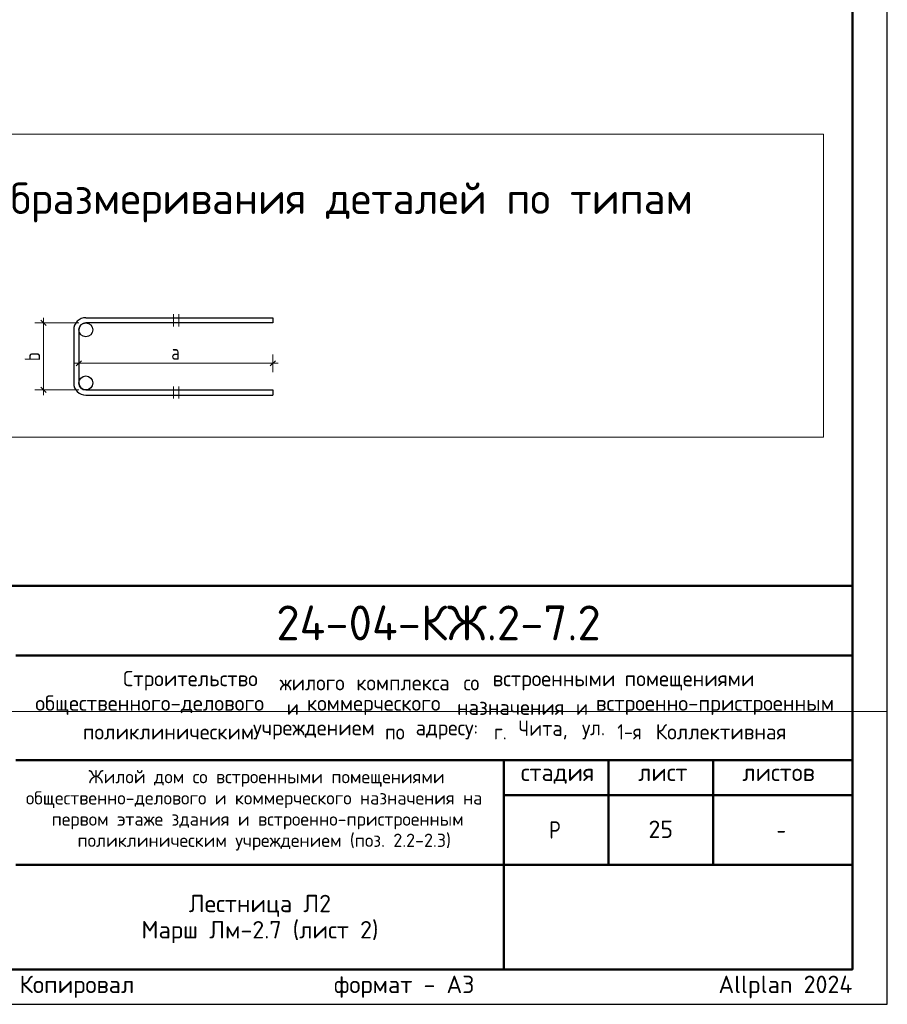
# Model space of a CAD drawing. Header units: millimetres. Extents: x 0 to 21000, y -5 to 14855.
# Tile 15 of 24: x 14777 to 21000, y 0 to 7060. Entities that reach past the tile are written whole.
import ezdxf

# ---------------------------------------------------------------- set-up
doc = ezdxf.new("R2010")
doc.units = ezdxf.units.MM
doc.layers.add('Standard', color=7, linetype='Continuous', lineweight=25)
doc.layers.add('Надписи', color=7, linetype='Continuous', lineweight=25)
doc.styles.add('ISOCPEUR', font='txt')

msp = doc.modelspace()

# ---------------------------------------------------------------- linework, layer by layer
at = {"layer": 'Standard', "color": 7, "linetype": 'Continuous', "lineweight": 13, "transparency": 33554687}
for p, q in [((15881, 4948.1), (15881, 4860.6)), ((15918.5, 4860.6), (15918.5, 4948.1)), ((14948.2, 4885.6), (14885.7, 4885.6)), ((14948.2, 4885.6), (14948.2, 4923.1)), ((14948.2, 4885.6), (15010.7, 4885.6)), ((14948.2, 4885.6), (15201.7, 4885.6)), ((15201.7, 4596), (15164.2, 4596)), ((15201.7, 4596), (15201.7, 4658.5)), ((15201.7, 4596), (15201.7, 4533.5)), ((15201.7, 4596), (16592.2, 4596)), ((16592.2, 4596), (16592.2, 4658.5)), ((16592.2, 4596), (16592.2, 4533.5)), ((16592.2, 4596), (16629.7, 4596)), ((14948.2, 4405.1), (14885.7, 4405.1)), ((14948.2, 4405.1), (15010.7, 4405.1)), ((14948.2, 4405.1), (15201.7, 4405.1)), ((14948.2, 4405.1), (14948.2, 4367.6)), ((15881, 4430.1), (15881, 4342.6)), ((15918.5, 4342.6), (15918.5, 4430.1))]:
    msp.add_line(p, q, dxfattribs=at)
at = {"layer": 'Standard', "color": 7, "linetype": 'Continuous', "lineweight": 25, "transparency": 33554687}
for p, q in [((14929.4, 4904.3), (14966.9, 4866.8)), ((15164.2, 4835.6), (15164.2, 4455.1)), ((15201.7, 4835.6), (15201.7, 4455.1)), ((15183, 4577.3), (15220.5, 4614.8)), ((16573.5, 4577.3), (16611, 4614.8)), ((14929.4, 4423.8), (14966.9, 4386.3)), ((15251.7, 4405.1), (16592.2, 4405.1)), ((16592.2, 4405.1), (16592.2, 4367.6)), ((15251.7, 4367.6), (16592.2, 4367.6)), ((20750, 250), (20750, 3000)), ((11500, 250), (20750, 250)), ((11500, 250), (20750, 250)), ((11500, 250), (20750, 250))]:
    msp.add_line(p, q, dxfattribs=at)
at = {"layer": 'Standard', "color": 7, "linetype": 'Continuous', "lineweight": 50, "transparency": 33554687}
for p, q in [((11500, 3000), (20750, 3000)), ((14750, 2500), (20750, 2500)), ((14750, 1750), (20750, 1750)), ((18250, 1000), (18250, 1750)), ((19000, 1000), (19000, 1750)), ((19750, 1000), (19750, 1750)), ((18250, 1500), (20750, 1500)), ((14750, 1000), (20750, 1000)), ((18250, 250), (18250, 1000)), ((18250, 250), (18250, 1000))]:
    msp.add_line(p, q, dxfattribs=at)
at = {"layer": 'Standard', "color": 7, "linetype": 'Continuous', "lineweight": 13, "transparency": 33554687}
for points in [[(0, 14855), (0, 2100), (21000, 2100), (21000, 14855)], [(20542.5, 6238.6), (11746.9, 6238.6), (11746.9, 4065.8), (20542.5, 4065.8), (20542.5, 6238.6)], [(14948.2, 4885.6), (14948.2, 4563.2), (14948.2, 4563.2), (14948.2, 4405.1)]]:
    msp.add_lwpolyline(points, dxfattribs=at)
at = {"layer": 'Standard', "color": 7, "linetype": 'Continuous', "lineweight": 25, "transparency": 33554687}
msp.add_lwpolyline([(0, 0), (21000, 0), (21000, 14850), (0, 14850), (0, 0)], close=True, dxfattribs=at)
at = {"layer": 'Standard', "color": 7, "linetype": 'Continuous', "lineweight": 50, "transparency": 33554687}
msp.add_lwpolyline([(1000, 14600), (20750, 14600), (20750, 250), (1000, 250), (1000, 14600)], close=True, dxfattribs=at)
at = {"layer": 'Standard', "color": 7, "linetype": 'Continuous', "lineweight": 25, "transparency": 33554687}
for points in [[(15251.7, 4923.1), (16592.2, 4923.1), (16592.2, 4885.6), (15251.7, 4885.6)], [(20750, 3000), (11500, 3000), (11500, 250), (20750, 250), (20750, 3000)]]:
    msp.add_lwpolyline(points, dxfattribs=at)
at = {"layer": 'Standard', "color": 9, "linetype": 'Continuous', "lineweight": -3, "true_color": 0xc7c7c7, "transparency": 33554687}
for centre in [(15251.7, 4835.6), (15251.7, 4455.1)]:
    msp.add_circle(centre, 50, dxfattribs=at)
at = {"layer": 'Standard', "color": 7, "linetype": 'Continuous', "lineweight": 25, "transparency": 33554687}
for centre, radius, start, end in [((15251.7, 4835.6), 87.5, 90, 180), ((15251.7, 4835.6), 50, 90, 180), ((15251.7, 4455.1), 87.5, 180, 270), ((15251.7, 4455.1), 50, 180, 270)]:
    msp.add_arc(centre, radius, start, end, dxfattribs=at)

# ---------------------------------------------------------------- texts
at = {"layer": 'Standard', "color": 7, "linetype": 'Continuous', "lineweight": 50, "transparency": 33554687, "attachment_point": 7, "style": 'ISOCPEUR'}
for s, insert, char_height, width in [('\\W0.99;Схема образмеривания деталей по типам', (13654, 5605.6), 225, 6104.361), ('\\W0.98;24-04-КЖ.2-7.2', (16617.6, 2609.1), 250, 2520.794)]:
    msp.add_mtext(s, dxfattribs=dict(at, insert=insert, char_height=char_height, width=width))
at = {"layer": 'Standard', "color": 7, "linetype": 'Continuous', "lineweight": 25, "transparency": 33554687, "insert": (14923.2, 4612.3), "char_height": 110, "width": 119.686, "attachment_point": 7, "rotation": 90, "style": 'ISOCPEUR'}
msp.add_mtext('\\W0.78;b', dxfattribs=at)
at = {"layer": 'Standard', "color": 7, "linetype": 'Continuous', "lineweight": 25, "transparency": 33554687, "attachment_point": 7, "style": 'ISOCPEUR'}
for s, insert, char_height, width in [('\\W0.78;a', (15864, 4621), 110, 119.686), ('\\W0.98;Строительство ', (15518.6, 2250.8), 110, 1175.348), ('\\W0.96;жилого ', (16640.6, 2250.8), 110, 602.55), ('\\W0.97;комплекса ', (17190.6, 2250.8), 110, 823.039), ('\\W0.90;со ', (17960.6, 2250.8), 110, 258.739), ('\\W0.98;встроенными ', (18169.6, 2250.8), 110, 999.233), ('\\W0.98;помещениями', (19115.6, 2250.8), 110, 955.088), ('\\W0.99;общественного-делового ', (14888.9, 2074.8), 110, 1857.162), ('\\W0.87;и ', (16692.9, 2074.8), 110, 190.617), ('\\W0.98;коммерческого ', (16835.9, 2074.8), 110, 1131.214), ('\\W0.97;назначения ', (17913.9, 2074.8), 110, 905.516), ('\\W0.87;и ', (18766.4, 2074.8), 110, 190.609), ('\\W0.99;встроенно-пристроенным', (18909.4, 2074.8), 110, 1791.218), ('\\W0.98;поликлиническим ', (15229.9, 1898.8), 110, 1274.191), ('\\W0.98;учреждением ', (16450.9, 1898.8), 110, 999.123), ('\\W0.91;по ', (17396.9, 1898.8), 110, 269.87), ('\\W0.96;адресу: ', (17616.9, 1898.8), 110, 613.612), ('\\W0.89;г. ', (18177.9, 1898.8), 110, 224.789), ('\\W0.95;Чита, ', (18353.9, 1898.8), 110, 508.778), ('\\W0.92;ул. ', (18810.4, 1898.8), 110, 303.428), ('\\W0.86;1-я ', (19063.4, 1898.8), 110, 322.299), ('\\W0.98;Коллективная', (19338.4, 1898.8), 110, 1021.088), ('\\W0.99;стадия    лист     листов', (18371.3, 1581.1), 125, 2186.296), ('\\W0.80;Р', (18575, 1187.5), 125, 149.931), ('\\W0.78;-', (20206.2, 1187.5), 125, 135.997)]:
    msp.add_mtext(s, dxfattribs=dict(at, insert=insert, char_height=char_height, width=width))
at = {"layer": 'Standard', "color": 7, "linetype": 'Continuous', "lineweight": 18, "transparency": 33554687, "char_height": 95, "attachment_point": 7, "style": 'ISOCPEUR'}
for s, insert, width in [('\\W0.99;Жилой дом со встроенными помещениями', (15269.8, 1558.7), 2506.356), ('\\W0.99;общественно-делового и коммерческого назначения на', (14820.9, 1406.7), 3403.402), ('\\W0.99;первом этаже здания и встроенно-пристроенным', (15006.1, 1254.7), 3033.239), ('\\W0.99;поликлиническим учреждением (поз. 2.2-2.3)', (15191.4, 1102.7), 2662.626)]:
    msp.add_mtext(s, dxfattribs=dict(at, insert=insert, width=width))
at = {"layer": 'Standard', "color": 7, "linetype": 'Continuous', "lineweight": 25, "transparency": 33554687, "insert": (16500, 785.4), "char_height": 125, "width": 1733.438, "attachment_point": 2, "line_spacing_factor": 0.903614}
msp.add_mtext('\\A1;{\\fISOCPEUR|i0|b0;\\H125.000000;\\W1.000000;\\C7;Лестница Л2}\\P{\\fISOCPEUR|i0|b0;\\H125.000000;\\W1.000000;\\C7;Марш Лм-2.7 (лист 2)}\\P', dxfattribs=at)
at = {"layer": 'Standard', "color": 8, "linetype": 'Continuous', "lineweight": 13, "transparency": 33554687, "insert": (20750, 123.9), "char_height": 125, "width": 5874.732, "attachment_point": 6, "style": 'ISOCPEUR'}
msp.add_mtext('\\A1;{\\fISOCPEUR|i0|b0;\\H125.000000;\\W1.000000;\\C8;Копировал                  формат - А3                      Allplan 2024}\\P', dxfattribs=at)
at = {"layer": 'Надписи', "color": 7, "linetype": 'Continuous', "lineweight": 13, "transparency": 33554687, "insert": (19375, 1255), "char_height": 125, "width": 229.688, "attachment_point": 5, "style": 'ISOCPEUR'}
msp.add_mtext('\\A1;{\\fISOCPEUR|i0|b0;\\H125.000000;\\W1.000000;\\C7;25}\\P', dxfattribs=at)

doc.saveas('drawing.dxf')
